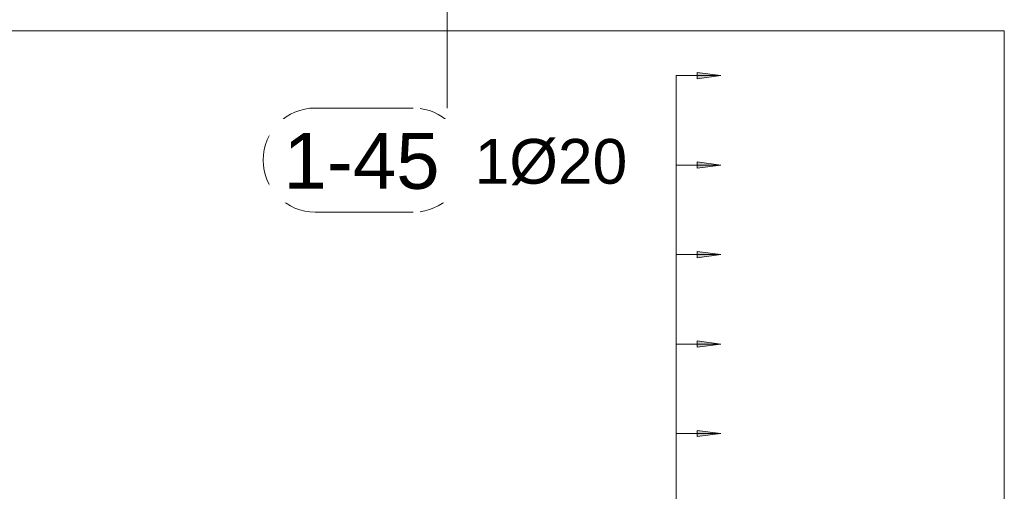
# Model space of a CAD drawing. Header units: millimetres. Extents: x 4307 to 42792, y 1610 to 10025.
# Tile 91 of 256: x 13738 to 14840, y 8155 to 8682. Entities that reach past the tile are written whole.
import ezdxf

# ---------------------------------------------------------------- set-up
doc = ezdxf.new("R2010")
doc.units = ezdxf.units.MM
for name, color, linetype, lineweight in [('A-ANNO-DIMS', 211, 'Continuous', 5), ('A-ANNO-DIMS-25', 211, 'Continuous', 5), ('S-BEAM', 12, 'Continuous', 9), ('S-COLS', 52, 'Continuous', 9), ('S-RBAR-IDEN', 171, 'Continuous', 5)]:
    doc.layers.add(name, color=color, linetype=linetype, lineweight=lineweight)
doc.styles.add('Arial', font='arial.ttf', dxfattribs={"height": 50})
doc.styles.add('Arial_1', font='arial.ttf', dxfattribs={"height": 62.5})
doc.dimstyles.new('Výztuž_kusy__řezy__2', dxfattribs={"dimscale": 304.8, "dimtxt": 0.18, "dimasz": 0, "dimexe": 0, "dimexo": 0.0625, "dimgap": 0.082021, "dimtad": 1, "dimdec": 0, "dimzin": 0, "dimdsep": 46, "dimtxsty": 'Arial_1', "dimblk1": 'NONE', "dimblk2": 'NONE', "dimsah": 1, "dimcen": 0.09, "dimazin": 0, "dimtfac": 1, "dimtdec": 4, "dimtix": 1, "dimtmove": 0, "dimatfit": 3, "dimfxl": 0.164042, "dimfxlon": 1, "dimtvp": 1, "dimtfill": 1, "dimtolj": 1, "dimtzin": 0, "dimarcsym": 2})

# ---------------------------------------------------------------- blocks, each defined once
blk = doc.blocks.new('DIMBLOCK555-V1')
at = {"layer": 'A-ANNO-DIMS-25'}
for points in [[(14522.6, 8620), (14496.3, 8623.5), (14496.3, 8616.5)], [(14522.6, 8520), (14496.3, 8523.5), (14496.3, 8516.5)]]:
    blk.add_hatch(color=256, dxfattribs=at).paths.add_polyline_path(points)
for p, q in [((14472.6, 8620), (14472.6, 8520)), ((14472.6, 8620), (14472.6, 8620)), ((14472.6, 8620), (14522.6, 8620)), ((14522.6, 8620), (14496.3, 8623.5)), ((14496.3, 8623.5), (14496.3, 8616.5)), ((14496.3, 8616.5), (14522.6, 8620)), ((14472.6, 8520), (14472.6, 8520)), ((14472.6, 8520), (14522.6, 8520)), ((14522.6, 8520), (14496.3, 8523.5)), ((14496.3, 8523.5), (14496.3, 8516.5)), ((14496.3, 8516.5), (14522.6, 8520))]:
    blk.add_line(p, q, dxfattribs=at)
blk = doc.blocks.new('_None')
blk = doc.blocks.new('DIMBLOCK556-V1')
at = {"layer": 'A-ANNO-DIMS-25'}
for points in [[(14522.6, 8520), (14496.3, 8523.5), (14496.3, 8516.5)], [(14522.6, 8420), (14496.3, 8423.5), (14496.3, 8416.5)]]:
    blk.add_hatch(color=256, dxfattribs=at).paths.add_polyline_path(points)
for p, q in [((14472.6, 8520), (14472.6, 8420)), ((14472.6, 8520), (14472.6, 8520)), ((14472.6, 8520), (14522.6, 8520)), ((14522.6, 8520), (14496.3, 8523.5)), ((14496.3, 8523.5), (14496.3, 8516.5)), ((14496.3, 8516.5), (14522.6, 8520)), ((14472.6, 8420), (14472.6, 8420)), ((14472.6, 8420), (14522.6, 8420)), ((14522.6, 8420), (14496.3, 8423.5)), ((14496.3, 8423.5), (14496.3, 8416.5)), ((14496.3, 8416.5), (14522.6, 8420))]:
    blk.add_line(p, q, dxfattribs=at)
blk = doc.blocks.new('DIMBLOCK557-V1')
at = {"layer": 'A-ANNO-DIMS-25'}
for points in [[(14522.6, 8420), (14496.3, 8423.5), (14496.3, 8416.5)], [(14522.6, 8320), (14496.3, 8323.5), (14496.3, 8316.5)]]:
    blk.add_hatch(color=256, dxfattribs=at).paths.add_polyline_path(points)
for p, q in [((14472.6, 8420), (14472.6, 8320)), ((14472.6, 8420), (14472.6, 8420)), ((14472.6, 8420), (14522.6, 8420)), ((14522.6, 8420), (14496.3, 8423.5)), ((14496.3, 8423.5), (14496.3, 8416.5)), ((14496.3, 8416.5), (14522.6, 8420)), ((14472.6, 8320), (14472.6, 8320)), ((14472.6, 8320), (14522.6, 8320)), ((14522.6, 8320), (14496.3, 8323.5)), ((14496.3, 8323.5), (14496.3, 8316.5)), ((14496.3, 8316.5), (14522.6, 8320))]:
    blk.add_line(p, q, dxfattribs=at)
blk = doc.blocks.new('DIMBLOCK558-V1')
at = {"layer": 'A-ANNO-DIMS-25'}
for points in [[(14522.6, 8320), (14496.3, 8323.5), (14496.3, 8316.5)], [(14522.6, 8220), (14496.3, 8223.5), (14496.3, 8216.5)]]:
    blk.add_hatch(color=256, dxfattribs=at).paths.add_polyline_path(points)
for p, q in [((14472.6, 8320), (14472.6, 8220)), ((14472.6, 8320), (14472.6, 8320)), ((14472.6, 8320), (14522.6, 8320)), ((14522.6, 8320), (14496.3, 8323.5)), ((14496.3, 8323.5), (14496.3, 8316.5)), ((14496.3, 8316.5), (14522.6, 8320)), ((14522.6, 8220), (14496.3, 8223.5)), ((14496.3, 8223.5), (14496.3, 8216.5)), ((14472.6, 8220), (14472.6, 8220)), ((14472.6, 8220), (14522.6, 8220)), ((14496.3, 8216.5), (14522.6, 8220))]:
    blk.add_line(p, q, dxfattribs=at)
blk = doc.blocks.new('DIMBLOCK559-V1')
at = {"layer": 'A-ANNO-DIMS-25'}
for points in [[(14522.6, 8220), (14496.3, 8223.5), (14496.3, 8216.5)], [(14522.6, 8120), (14496.3, 8123.5), (14496.3, 8116.5)]]:
    blk.add_hatch(color=256, dxfattribs=at).paths.add_polyline_path(points)
for p, q in [((14522.6, 8220), (14496.3, 8223.5)), ((14496.3, 8223.5), (14496.3, 8216.5)), ((14472.6, 8220), (14472.6, 8120)), ((14472.6, 8220), (14472.6, 8220)), ((14472.6, 8220), (14522.6, 8220)), ((14496.3, 8216.5), (14522.6, 8220)), ((14522.6, 8120), (14496.3, 8123.5)), ((14496.3, 8123.5), (14496.3, 8116.5)), ((14472.6, 8120), (14472.6, 8120)), ((14472.6, 8120), (14522.6, 8120)), ((14496.3, 8116.5), (14522.6, 8120))]:
    blk.add_line(p, q, dxfattribs=at)
blk = doc.blocks.new('DIMBLOCK582-V1')
at = {"layer": 'A-ANNO-DIMS-25'}
for points in [[(14522.6, 8620), (14496.3, 8623.5), (14496.3, 8616.5)], [(14522.6, 8520), (14496.3, 8523.5), (14496.3, 8516.5)], [(14522.6, 8420), (14496.3, 8423.5), (14496.3, 8416.5)], [(14522.6, 8320), (14496.3, 8323.5), (14496.3, 8316.5)], [(14522.6, 8220), (14496.3, 8223.5), (14496.3, 8216.5)], [(14522.6, 8120), (14496.3, 8123.5), (14496.3, 8116.5)], [(14522.6, 8020), (14496.3, 8023.5), (14496.3, 8016.5)], [(14522.6, 7920), (14496.3, 7923.5), (14496.3, 7916.5)], [(14522.6, 7820), (14496.3, 7823.5), (14496.3, 7816.5)], [(14522.6, 7720), (14496.3, 7723.5), (14496.3, 7716.5)], [(14522.6, 7620), (14496.3, 7623.5), (14496.3, 7616.5)], [(14522.6, 7520), (14496.3, 7523.5), (14496.3, 7516.5)], [(14522.6, 7420), (14496.3, 7423.5), (14496.3, 7416.5)], [(14522.6, 7320), (14496.3, 7323.5), (14496.3, 7316.5)], [(14522.6, 7220), (14496.3, 7223.5), (14496.3, 7216.5)], [(14522.6, 7120), (14496.3, 7123.5), (14496.3, 7116.5)], [(14522.6, 7020), (14496.3, 7023.5), (14496.3, 7016.5)], [(14522.6, 6920), (14496.3, 6923.5), (14496.3, 6916.5)], [(14522.6, 6820), (14496.3, 6823.5), (14496.3, 6816.5)], [(14522.6, 6720), (14496.3, 6723.5), (14496.3, 6716.5)], [(14522.6, 6620), (14496.3, 6623.5), (14496.3, 6616.5)], [(14522.6, 6520), (14496.3, 6523.5), (14496.3, 6516.5)], [(14522.6, 6420), (14496.3, 6423.5), (14496.3, 6416.5)], [(14522.6, 6320), (14496.3, 6323.5), (14496.3, 6316.5)], [(14522.6, 6220), (14496.3, 6223.5), (14496.3, 6216.5)], [(14522.6, 6120), (14496.3, 6123.5), (14496.3, 6116.5)], [(14522.6, 6020), (14496.3, 6023.5), (14496.3, 6016.5)], [(14522.6, 5920), (14496.3, 5923.5), (14496.3, 5916.5)]]:
    blk.add_hatch(color=256, dxfattribs=at).paths.add_polyline_path(points)
for p, q in [((14472.6, 8620), (14472.6, 5920)), ((14472.6, 8620), (14472.6, 8520)), ((14472.6, 8620), (14472.6, 8620)), ((14472.6, 8620), (14522.6, 8620)), ((14522.6, 8620), (14496.3, 8623.5)), ((14496.3, 8623.5), (14496.3, 8616.5)), ((14496.3, 8616.5), (14522.6, 8620)), ((14472.6, 8520), (14472.6, 8420)), ((14472.6, 8520), (14472.6, 8520)), ((14472.6, 8520), (14522.6, 8520)), ((14522.6, 8520), (14496.3, 8523.5)), ((14496.3, 8523.5), (14496.3, 8516.5)), ((14496.3, 8516.5), (14522.6, 8520)), ((14472.6, 8420), (14472.6, 8320)), ((14472.6, 8420), (14472.6, 8420)), ((14472.6, 8420), (14522.6, 8420)), ((14522.6, 8420), (14496.3, 8423.5)), ((14496.3, 8423.5), (14496.3, 8416.5)), ((14496.3, 8416.5), (14522.6, 8420)), ((14472.6, 8320), (14472.6, 8220)), ((14472.6, 8320), (14472.6, 8320)), ((14472.6, 8320), (14522.6, 8320)), ((14522.6, 8320), (14496.3, 8323.5)), ((14496.3, 8323.5), (14496.3, 8316.5)), ((14496.3, 8316.5), (14522.6, 8320)), ((14522.6, 8220), (14496.3, 8223.5)), ((14496.3, 8223.5), (14496.3, 8216.5)), ((14472.6, 8220), (14472.6, 8120)), ((14472.6, 8220), (14472.6, 8220)), ((14472.6, 8220), (14522.6, 8220)), ((14496.3, 8216.5), (14522.6, 8220)), ((14522.6, 8120), (14496.3, 8123.5)), ((14496.3, 8123.5), (14496.3, 8116.5)), ((14472.6, 8120), (14472.6, 8020)), ((14472.6, 8120), (14472.6, 8120)), ((14472.6, 8120), (14522.6, 8120)), ((14496.3, 8116.5), (14522.6, 8120)), ((14522.6, 8020), (14496.3, 8023.5)), ((14496.3, 8023.5), (14496.3, 8016.5)), ((14472.6, 8020), (14472.6, 7920)), ((14472.6, 8020), (14472.6, 8020)), ((14472.6, 8020), (14522.6, 8020)), ((14496.3, 8016.5), (14522.6, 8020)), ((14522.6, 7920), (14496.3, 7923.5)), ((14496.3, 7923.5), (14496.3, 7916.5)), ((14472.6, 7920), (14472.6, 7820)), ((14472.6, 7920), (14472.6, 7920)), ((14472.6, 7920), (14522.6, 7920)), ((14496.3, 7916.5), (14522.6, 7920)), ((14472.6, 7820), (14472.6, 7720)), ((14472.6, 7820), (14472.6, 7820)), ((14472.6, 7820), (14522.6, 7820)), ((14522.6, 7820), (14496.3, 7823.5)), ((14496.3, 7823.5), (14496.3, 7816.5)), ((14496.3, 7816.5), (14522.6, 7820)), ((14472.6, 7720), (14472.6, 7620)), ((14472.6, 7720), (14472.6, 7720)), ((14472.6, 7720), (14522.6, 7720)), ((14522.6, 7720), (14496.3, 7723.5)), ((14496.3, 7723.5), (14496.3, 7716.5)), ((14496.3, 7716.5), (14522.6, 7720)), ((14472.6, 7620), (14472.6, 7520)), ((14472.6, 7620), (14472.6, 7620)), ((14472.6, 7620), (14522.6, 7620)), ((14522.6, 7620), (14496.3, 7623.5)), ((14496.3, 7623.5), (14496.3, 7616.5)), ((14496.3, 7616.5), (14522.6, 7620)), ((14472.6, 7520), (14472.6, 7420)), ((14472.6, 7520), (14472.6, 7520)), ((14472.6, 7520), (14522.6, 7520)), ((14522.6, 7520), (14496.3, 7523.5)), ((14496.3, 7523.5), (14496.3, 7516.5)), ((14496.3, 7516.5), (14522.6, 7520)), ((14472.6, 7420), (14472.6, 7320)), ((14472.6, 7420), (14472.6, 7420)), ((14472.6, 7420), (14522.6, 7420)), ((14522.6, 7420), (14496.3, 7423.5)), ((14496.3, 7423.5), (14496.3, 7416.5)), ((14496.3, 7416.5), (14522.6, 7420)), ((14472.6, 7320), (14472.6, 7220)), ((14472.6, 7320), (14472.6, 7320)), ((14472.6, 7320), (14522.6, 7320)), ((14522.6, 7320), (14496.3, 7323.5)), ((14496.3, 7323.5), (14496.3, 7316.5)), ((14496.3, 7316.5), (14522.6, 7320)), ((14472.6, 7220), (14472.6, 7120)), ((14472.6, 7220), (14472.6, 7220)), ((14472.6, 7220), (14522.6, 7220)), ((14522.6, 7220), (14496.3, 7223.5)), ((14496.3, 7223.5), (14496.3, 7216.5)), ((14496.3, 7216.5), (14522.6, 7220)), ((14472.6, 7120), (14472.6, 7020)), ((14472.6, 7120), (14472.6, 7120)), ((14472.6, 7120), (14522.6, 7120)), ((14522.6, 7120), (14496.3, 7123.5)), ((14496.3, 7123.5), (14496.3, 7116.5)), ((14496.3, 7116.5), (14522.6, 7120)), ((14472.6, 7020), (14472.6, 6920)), ((14472.6, 7020), (14472.6, 7020)), ((14472.6, 7020), (14522.6, 7020)), ((14522.6, 7020), (14496.3, 7023.5)), ((14496.3, 7023.5), (14496.3, 7016.5)), ((14496.3, 7016.5), (14522.6, 7020)), ((14522.6, 6920), (14496.3, 6923.5)), ((14496.3, 6923.5), (14496.3, 6916.5)), ((14472.6, 6920), (14472.6, 6820)), ((14472.6, 6920), (14472.6, 6920)), ((14472.6, 6920), (14522.6, 6920)), ((14496.3, 6916.5), (14522.6, 6920)), ((14522.6, 6820), (14496.3, 6823.5)), ((14496.3, 6823.5), (14496.3, 6816.5)), ((14472.6, 6820), (14472.6, 6720)), ((14472.6, 6820), (14472.6, 6820)), ((14472.6, 6820), (14522.6, 6820)), ((14496.3, 6816.5), (14522.6, 6820)), ((14522.6, 6720), (14496.3, 6723.5)), ((14496.3, 6723.5), (14496.3, 6716.5)), ((14472.6, 6720), (14472.6, 6620)), ((14472.6, 6720), (14472.6, 6720)), ((14472.6, 6720), (14522.6, 6720)), ((14496.3, 6716.5), (14522.6, 6720)), ((14522.6, 6620), (14496.3, 6623.5)), ((14496.3, 6623.5), (14496.3, 6616.5)), ((14472.6, 6620), (14472.6, 6520)), ((14472.6, 6620), (14472.6, 6620)), ((14472.6, 6620), (14522.6, 6620)), ((14496.3, 6616.5), (14522.6, 6620)), ((14472.6, 6520), (14472.6, 6420)), ((14472.6, 6520), (14472.6, 6520)), ((14472.6, 6520), (14522.6, 6520)), ((14522.6, 6520), (14496.3, 6523.5)), ((14496.3, 6523.5), (14496.3, 6516.5)), ((14496.3, 6516.5), (14522.6, 6520)), ((14472.6, 6420), (14472.6, 6320)), ((14472.6, 6420), (14472.6, 6420)), ((14472.6, 6420), (14522.6, 6420)), ((14522.6, 6420), (14496.3, 6423.5)), ((14496.3, 6423.5), (14496.3, 6416.5)), ((14496.3, 6416.5), (14522.6, 6420)), ((14472.6, 6320), (14472.6, 6220)), ((14472.6, 6320), (14472.6, 6320)), ((14472.6, 6320), (14522.6, 6320)), ((14522.6, 6320), (14496.3, 6323.5)), ((14496.3, 6323.5), (14496.3, 6316.5)), ((14496.3, 6316.5), (14522.6, 6320)), ((14472.6, 6220), (14472.6, 6120)), ((14472.6, 6220), (14472.6, 6220)), ((14472.6, 6220), (14522.6, 6220)), ((14522.6, 6220), (14496.3, 6223.5)), ((14496.3, 6223.5), (14496.3, 6216.5)), ((14496.3, 6216.5), (14522.6, 6220)), ((14472.6, 6120), (14472.6, 6020)), ((14472.6, 6120), (14472.6, 6120)), ((14472.6, 6120), (14522.6, 6120)), ((14522.6, 6120), (14496.3, 6123.5)), ((14496.3, 6123.5), (14496.3, 6116.5)), ((14496.3, 6116.5), (14522.6, 6120)), ((14472.6, 6020), (14472.6, 5920)), ((14472.6, 6020), (14472.6, 6020)), ((14472.6, 6020), (14522.6, 6020)), ((14522.6, 6020), (14496.3, 6023.5)), ((14496.3, 6023.5), (14496.3, 6016.5)), ((14496.3, 6016.5), (14522.6, 6020)), ((14472.6, 5920), (14472.6, 5920)), ((14472.6, 5920), (14522.6, 5920)), ((14522.6, 5920), (14496.3, 5923.5)), ((14496.3, 5923.5), (14496.3, 5916.5)), ((14496.3, 5916.5), (14522.6, 5920))]:
    blk.add_line(p, q, dxfattribs=at)
blk = doc.blocks.new('Popisek výztuže - _Typ_ množství_PRAVÝ-500031-V1')
at = {"layer": 'S-RBAR-IDEN'}
for p, q in [((6694.5, 8583.8), (6584.8, 8583.8)), ((6584.8, 8467.4), (6694.5, 8467.4))]:
    blk.add_line(p, q, dxfattribs=at)
for centre, start, end in [((6584.8, 8525.6), 90, 270), ((6694.5, 8525.6), 277.6434, 82.3566)]:
    blk.add_arc(centre, 58.2, start, end, dxfattribs=at)

msp = doc.modelspace()

# ---------------------------------------------------------------- linework, layer by layer
at = {"layer": 'S-BEAM'}
for p, q in [((14840, 8670), (9890, 8670)), ((9890, 8670), (14840, 8670))]:
    msp.add_line(p, q, dxfattribs=at)
at = {"layer": 'S-COLS'}
msp.add_line((14840, 8670), (14840, 5870), dxfattribs=at)
msp.add_line((14840, 8670), (14840, 5870), dxfattribs=at)
at = {"layer": 'S-RBAR-IDEN'}
msp.add_line((14216.5, 8873.8), (14216.5, 8583.8), dxfattribs=at)

# ---------------------------------------------------------------- block references
msp.add_blockref('Popisek výztuže - _Typ_ množství_PRAVÝ-500031-V1', (7484, 0), dxfattribs=at)

# ---------------------------------------------------------------- texts
at = {"layer": 'S-RBAR-IDEN', "insert": (14247.2, 8549.2), "char_height": 50, "width": 210.443, "attachment_point": 1, "style": 'Arial', "bg_fill": 3, "box_fill_scale": 1.25, "bg_fill_color": 256, "bg_fill_true_color": 13158600, "bg_fill_transparency": 0}
msp.add_mtext('1Ø20', dxfattribs=at)

# ---------------------------------------------------------------- dimensions: what is measured, and where the dimension line sits
at = {"layer": 'A-ANNO-DIMS'}
for base, p1, p2, text, override, picture, middle in [((14472.6, 5920), (14522.6, 8620), (14522.6, 5920), '100 2700', {"dimpost": '<>', "dimblk1": 'None', "dimblk2": 'None', "dimsah": 1, "dimfxl": 2700}, 'DIMBLOCK582-V1', (14415.7, 7270)), ((14472.6, 8520), (14522.6, 8620), (14522.6, 8520), ' ', {"dimpost": '<>', "dimfxl": 100}, 'DIMBLOCK555-V1', (14472.6, 8570)), ((14472.6, 8420), (14522.6, 8520), (14522.6, 8420), ' ', {"dimpost": '<>', "dimfxl": 100}, 'DIMBLOCK556-V1', (14472.6, 8470)), ((14472.6, 8320), (14522.6, 8420), (14522.6, 8320), ' ', {"dimpost": '<>', "dimfxl": 100}, 'DIMBLOCK557-V1', (14472.6, 8370)), ((14472.6, 8220), (14522.6, 8320), (14522.6, 8220), ' ', {"dimpost": '<>', "dimfxl": 100}, 'DIMBLOCK558-V1', (14472.6, 8270)), ((14472.6, 8120), (14522.6, 8220), (14522.6, 8120), ' ', {"dimpost": '<>', "dimfxl": 100}, 'DIMBLOCK559-V1', (14472.6, 8170))]:
    dim = msp.add_linear_dim(base=base, p1=p1, p2=p2, angle=90, text=text, dimstyle='Výztuž_kusy__řezy__2', override=override, dxfattribs=at)
    dim.commit()
    dim.dimension.update_dxf_attribs({"geometry": picture, "text_midpoint": middle})

# ---------------------------------------------------------------- next in the draw order: texts
at = {"layer": 'S-RBAR-IDEN', "insert": (14033.2, 8556), "char_height": 62.5, "width": 210.443, "attachment_point": 1, "style": 'Arial_1', "bg_fill": 3, "box_fill_scale": 1.25, "bg_fill_color": 256, "bg_fill_true_color": 13158600, "bg_fill_transparency": 0}
msp.add_mtext('1-45', dxfattribs=at)

doc.saveas('drawing.dxf')
